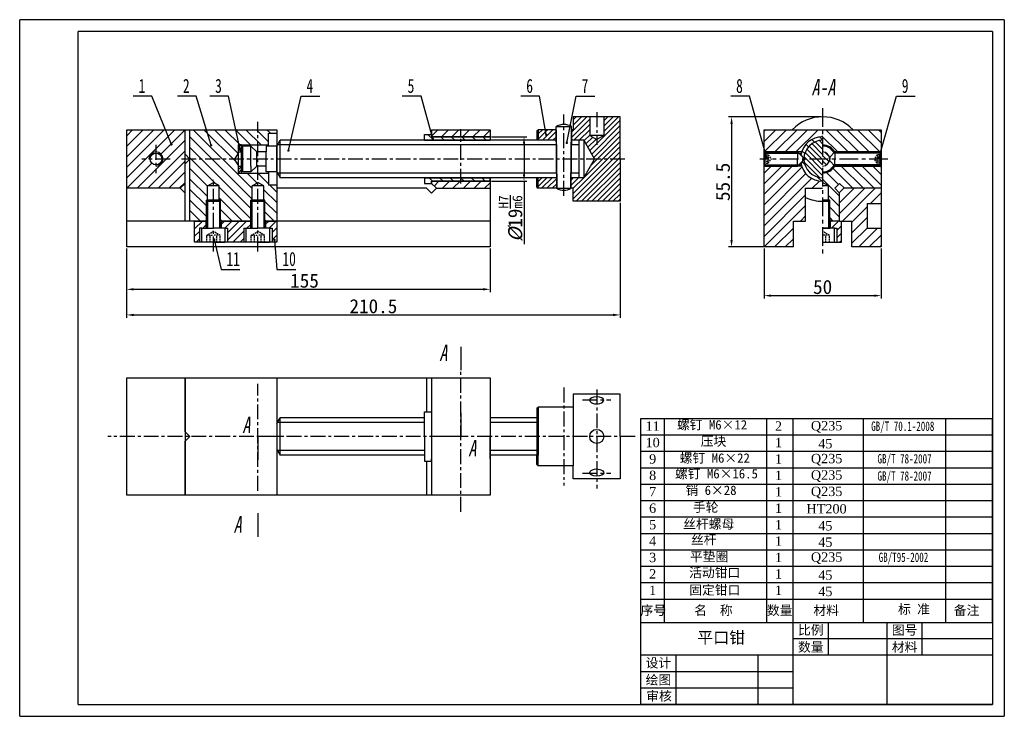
# Model space of a CAD drawing. Header units: millimetres. Extents: x -25 to 395, y -5 to 292.
import ezdxf

# ---------------------------------------------------------------- set-up
doc = ezdxf.new("R2010")
doc.units = ezdxf.units.MM
doc.linetypes.add('CENTER4', pattern=[12.7, 7.9375, -1.5875, 1.5875, -1.5875])
doc.linetypes.add('DASHED2', pattern=[9.525, 6.35, -3.175])
doc.layers.add('1轮廓实线层', color=7, linetype='Continuous', lineweight=30)
for name, color, linetype in [('2细线层', 7, 'Continuous'), ('3中心线层', 7, 'CENTER4'), ('4虚线层', 7, 'DASHED2'), ('5剖面线层', 7, 'Continuous'), ('6文字层', 7, 'Continuous'), ('7标注层', 7, 'Continuous'), ('8符号标注层', 7, 'Continuous'), ('ST标题栏文字', 7, 'Continuous')]:
    doc.layers.add(name, color=color, linetype=linetype)
doc.layers.add('图框', color=7, linetype='Continuous', lineweight=30, plot=False)
doc.layers.add('实体层', color=7, linetype='Continuous', lineweight=30, plot=False)
doc.layers.add('尺寸标注层', color=7, linetype='Continuous', plot=False)
doc.layers.add('细实线层', color=7, linetype='Continuous', plot=False)
doc.styles.add('PC_TEXTSTYLE', font='simfang.ttf', dxfattribs={"width": 0.707})
doc.styles.add('PC_TEXTSTYLE5', font='simfang.ttf', dxfattribs={"width": 0.707})
doc.styles.get("Standard").update_dxf_attribs({"font": 'simfang.ttf'})
doc.styles.add('样式 1', font='仿宋_GB2312.ttf', dxfattribs={"height": 4})
doc.styles.add('样式 2', font='times.ttf', dxfattribs={"height": 4})
doc.dimstyles.new('ISO-25', dxfattribs={"dimtxt": 6, "dimasz": 3, "dimexe": 1.25, "dimexo": 0.625, "dimtad": 1, "dimdsep": 46, "dimtxsty": 'Standard', "dimcen": 2.5, "dimadec": 0, "dimazin": 0, "dimtfac": 1, "dimtmove": 0, "dimatfit": 3, "dimfxl": 1, "dimarcsym": 0})

# ---------------------------------------------------------------- blocks, each defined once
blk = doc.blocks.new('*D14')
at = {"layer": '7标注层', "color": 0, "lineweight": -2, "transparency": 16777216}
for p, q in [((176.26, 242.1), (191.38, 242.1)), ((190.13, 239.1), (190.13, 226.1)), ((176.26, 223.1), (191.38, 223.1)), ((190.13, 223.1), (190.13, 196.32))]:
    blk.add_line(p, q, dxfattribs=at)
at = {"layer": '7标注层', "color": 0, "transparency": 16777216}
for points in [[(189.63, 239.1), (190.63, 239.1), (190.13, 242.1)], [(189.63, 226.1), (190.63, 226.1), (190.13, 223.1)]]:
    blk.add_solid(points, dxfattribs=at)
at = {"layer": 'Defpoints', "color": 0, "transparency": 16777216}
for p in [(175.63, 242.1), (175.63, 223.1), (190.13, 223.1)]:
    blk.add_point(p, dxfattribs=at)
at = {"layer": '7标注层', "color": 0, "transparency": 16777216, "insert": (184.46, 207.21), "char_height": 6, "attachment_point": 5, "rotation": 90}
blk.add_mtext('{\\fFangSong|b0|i1|c134|p49;%%C\\fFangSong|b0|i0|c134|p49;19{\\H0.7x;\\SH7/m6;}}', dxfattribs=at)
blk = doc.blocks.new('*D15')
at = {"layer": '7标注层', "color": 0, "lineweight": -2, "transparency": 16777216}
for p, q in [((231.13, 213.98), (231.13, 164.88)), ((20.63, 194.48), (20.63, 164.88)), ((23.63, 166.13), (228.13, 166.13))]:
    blk.add_line(p, q, dxfattribs=at)
at = {"layer": '7标注层', "color": 0, "transparency": 16777216}
for points in [[(23.63, 166.63), (23.63, 165.63), (20.63, 166.13)], [(228.13, 166.63), (228.13, 165.63), (231.13, 166.13)]]:
    blk.add_solid(points, dxfattribs=at)
at = {"layer": 'Defpoints', "color": 0, "transparency": 16777216}
for p in [(231.13, 214.6), (20.63, 195.1), (231.13, 166.13)]:
    blk.add_point(p, dxfattribs=at)
at = {"layer": '7标注层', "color": 0, "transparency": 16777216, "insert": (125.88, 169.81), "char_height": 6, "attachment_point": 5}
blk.add_mtext('210.5', dxfattribs=at)
blk = doc.blocks.new('*D16')
at = {"layer": '7标注层', "color": 0, "lineweight": -2, "transparency": 16777216}
for p, q in [((292.51, 194.48), (292.51, 173.1)), ((342.51, 194.48), (342.51, 173.1)), ((295.51, 174.35), (339.51, 174.35))]:
    blk.add_line(p, q, dxfattribs=at)
at = {"layer": '7标注层', "color": 0, "transparency": 16777216}
for points in [[(295.51, 174.85), (295.51, 173.85), (292.51, 174.35)], [(339.51, 174.85), (339.51, 173.85), (342.51, 174.35)]]:
    blk.add_solid(points, dxfattribs=at)
at = {"layer": 'Defpoints', "color": 0, "transparency": 16777216}
for p in [(292.51, 195.1), (342.51, 195.1), (342.51, 174.35)]:
    blk.add_point(p, dxfattribs=at)
at = {"layer": '7标注层', "color": 0, "transparency": 16777216, "insert": (317.51, 178.01), "char_height": 6, "attachment_point": 5}
blk.add_mtext('50', dxfattribs=at)
blk = doc.blocks.new('*D17')
at = {"layer": '7标注层', "color": 0, "lineweight": -2, "transparency": 16777216}
for p, q in [((20.63, 194.48), (20.63, 175.8)), ((175.63, 194.48), (175.63, 175.8)), ((23.63, 177.05), (172.63, 177.05))]:
    blk.add_line(p, q, dxfattribs=at)
at = {"layer": '7标注层', "color": 0, "transparency": 16777216}
for points in [[(23.63, 177.55), (23.63, 176.55), (20.63, 177.05)], [(172.63, 177.55), (172.63, 176.55), (175.63, 177.05)]]:
    blk.add_solid(points, dxfattribs=at)
at = {"layer": 'Defpoints', "color": 0, "transparency": 16777216}
for p in [(20.63, 195.1), (175.63, 195.1), (175.63, 177.05)]:
    blk.add_point(p, dxfattribs=at)
at = {"layer": '7标注层', "color": 0, "transparency": 16777216, "insert": (96.5, 180.7), "char_height": 6, "attachment_point": 5}
blk.add_mtext('155', dxfattribs=at)
blk = doc.blocks.new('*D18')
at = {"layer": '7标注层', "color": 0, "lineweight": -2, "transparency": 16777216}
for p, q in [((316.88, 250.6), (277.41, 250.6)), ((278.66, 247.6), (278.66, 198.1)), ((304.38, 195.1), (277.41, 195.1))]:
    blk.add_line(p, q, dxfattribs=at)
at = {"layer": '7标注层', "color": 0, "transparency": 16777216}
for points in [[(278.16, 247.6), (279.16, 247.6), (278.66, 250.6)], [(278.16, 198.1), (279.16, 198.1), (278.66, 195.1)]]:
    blk.add_solid(points, dxfattribs=at)
at = {"layer": 'Defpoints', "color": 0, "transparency": 16777216}
for p in [(317.51, 250.6), (278.66, 195.1), (305.01, 195.1)]:
    blk.add_point(p, dxfattribs=at)
at = {"layer": '7标注层', "color": 0, "transparency": 16777216, "insert": (274.99, 222.85), "char_height": 6, "attachment_point": 5, "rotation": 90}
blk.add_mtext('55.5', dxfattribs=at)

msp = doc.modelspace()

# ---------------------------------------------------------------- hatches: boundary and pattern name
at = {"layer": '5剖面线层'}
h = msp.add_hatch(dxfattribs=at)
h.set_pattern_fill('ANSI31', color=256, scale=0.5, angle=180)
h.set_pattern_definition([(45, (113.5719, 214.6035), (-1.122532, 1.122532), [])])
h.paths.add_polyline_path([(231.135, 232.604), (220.253, 232.604), (215.635, 224.604), (210.18, 224.604), (210.135, 220.104), (210.149, 220.104), (211.135, 220.104), (211.135, 214.604), (231.135, 214.604)])
h.paths.add_polyline_path([(231.135, 232.604), (231.135, 250.604), (224.135, 250.604), (224.135, 242.604), (221.135, 240.871), (218.135, 242.604), (218.135, 250.604), (211.135, 250.604), (211.135, 245.104), (210.385, 245.104), (210.34, 240.604), (215.635, 240.604), (220.253, 232.604)])
h.paths.add_polyline_path([(204.135, 220.104), (196.135, 220.104), (196.135, 224.604), (204.09, 224.604)])
h.paths.add_polyline_path([(203.885, 245.104), (203.93, 240.604), (196.135, 240.604), (196.135, 245.104)])
h = msp.add_hatch(dxfattribs=at)
h.set_pattern_fill('ANSI31', color=256)
h.set_pattern_definition([(45, (20.6345, 220.1035), (-2.245064, 2.245064), [])])
h.paths.add_polyline_path([(20.635, 220.104), (43.513, 220.104), (45.635, 222.225), (45.635, 245.104), (20.635, 245.104)])
h.paths.add_polyline_path([(30.135, 232.604), (30.635, 232.604, 0.4142136), (33.135, 230.104), (33.135, 229.604, 2.4142136)], flags=16)
h.paths.add_polyline_path([(152.756, 220.104), (175.635, 220.104), (175.635, 223.104), (150.635, 223.104), (150.635, 222.225)])
h.paths.add_polyline_path([(150.635, 242.104), (175.635, 242.104), (175.635, 245.104), (150.635, 245.104)])
h = msp.add_hatch(dxfattribs=at)
h.set_pattern_fill('ANSI31', color=256, angle=90)
h.set_pattern_definition([(135, (47.6345, 206.1035), (-2.24506, -2.24506), [])])
h.paths.add_polyline_path([(60.135, 221.104), (60.135, 215.104), (60.635, 215.104), (60.635, 206.604), (61.135, 206.104), (73.135, 206.104), (73.635, 206.604), (73.635, 215.104), (74.135, 215.104), (74.135, 221.104), (76.635, 222.547), (76.635, 226.604), (68.135, 226.604), (68.135, 230.104), (66.691, 232.604), (47.635, 232.604), (47.635, 206.104), (54.135, 206.104), (54.635, 206.604), (54.635, 215.104), (55.135, 215.104), (55.135, 221.104), (57.635, 222.547)])
h.paths.add_polyline_path([(66.691, 232.604), (68.135, 235.104), (68.135, 238.604), (76.635, 238.604), (76.635, 245.104), (47.635, 245.104), (47.635, 232.604)])
h.paths.add_polyline_path([(79.635, 215.104), (79.635, 206.604), (80.135, 206.104), (84.635, 206.104), (84.635, 221.604), (81.135, 221.604), (81.135, 226.604), (76.635, 226.604), (76.635, 222.547), (79.135, 221.104), (79.135, 215.104)])
h.paths.add_polyline_path([(81.135, 243.604), (84.635, 243.604), (84.635, 245.104), (76.635, 245.104), (76.635, 238.604), (81.135, 238.604)])
h = msp.add_hatch(dxfattribs=at)
h.set_pattern_fill('ANSI31', color=256)
h.set_pattern_definition([(45, (292.509, 195.1035), (-2.24506, 2.24506), [])])
h.paths.add_polyline_path([(292.609, 229.604), (292.509, 229.504), (292.509, 195.104), (305.009, 195.104), (305.009, 206.104), (310.259, 206.104), (310.259, 220.104), (317.509, 220.104), (317.509, 223.104, -0.3229503), (308.495, 229.604)])
h.paths.add_polyline_path([(324.759, 206.104), (330.009, 206.104), (330.009, 195.104), (342.509, 195.104), (342.509, 203.104), (336.509, 203.104), (336.509, 213.604), (342.509, 213.604), (342.509, 220.104), (326.88, 220.104), (324.759, 222.225), (322.638, 220.104), (324.759, 217.982)])
h.paths.add_polyline_path([(292.509, 245.104), (292.509, 235.654), (292.559, 235.604), (308.495, 235.604, -0.3229503), (317.509, 242.104), (317.509, 245.104)])
h = msp.add_hatch(dxfattribs=at)
h.set_pattern_fill('ANSI31', color=256, angle=90)
h.set_pattern_definition([(135, (317.509, 206.1035), (-2.24506, -2.24506), [])])
h.paths.add_polyline_path([(317.509, 222.547), (317.509, 226.604, 0.2679492), (322.705, 229.604), (322.759, 229.604), (342.009, 229.604), (342.509, 229.104), (342.509, 220.104), (326.88, 220.104), (324.759, 222.225), (322.638, 220.104), (324.759, 217.982), (324.759, 206.104), (321.009, 206.104), (320.509, 206.604), (320.509, 214.654), (320.509, 215.104), (320.009, 215.104), (320.009, 221.104)])
h.paths.add_polyline_path([(317.509, 238.604), (317.509, 245.104), (342.509, 245.104), (342.509, 236.104), (342.009, 235.604), (322.759, 235.604), (322.705, 235.604, 0.2679492)])
h = msp.add_hatch(dxfattribs=at)
h.set_pattern_fill('ANSI31', color=256, angle=90)
h.set_pattern_definition([(135, (147.6345, 222.1035), (-2.24506, -2.24506), [])])
h.paths.add_polyline_path([(147.635, 224.604), (147.635, 222.104), (150.635, 222.104), (150.635, 223.104), (163.135, 223.104), (163.135, 224.604)])
h.paths.add_polyline_path([(163.135, 240.604), (163.135, 242.104), (150.635, 242.104), (150.635, 243.104), (147.635, 243.104), (147.635, 240.604)])
h.paths.add_polyline_path([(175.635, 223.104), (175.635, 224.604), (163.135, 224.604), (163.135, 223.104)])
h.paths.add_polyline_path([(163.135, 242.104), (163.135, 240.604), (175.635, 240.604), (175.635, 242.104)])
h = msp.add_hatch(dxfattribs=at)
h.set_pattern_fill('ANSI31', color=256, angle=90)
h.set_pattern_definition([(135, (308.1856, 223.1035), (-2.24506, -2.24506), [])])
h.paths.add_polyline_path([(308.186, 234.427, -0.3587132), (317.509, 242.104), (317.509, 240.604, 0.3965459), (309.524, 233.089)])
h.paths.add_polyline_path([(308.186, 230.78), (309.524, 232.118, 0.3965459), (317.509, 224.604), (317.509, 223.104, -0.3587132)])
h = msp.add_hatch(dxfattribs=at)
h.set_pattern_fill('ANSI31', color=256, scale=0.5, angle=90)
h.set_pattern_definition([(135, (309.5237, 224.6035), (-1.12253, -1.12253), [])])
h.paths.add_polyline_path([(309.524, 233.089, -0.3965459), (317.509, 240.604), (317.509, 232.604), (310.509, 232.604), (310.009, 232.604)])
h.paths.add_polyline_path([(309.524, 232.118), (310.009, 232.604), (310.509, 232.604), (317.509, 232.604), (317.509, 224.604, -0.3965459)])
h = msp.add_hatch(dxfattribs=at)
h.set_pattern_fill('ANSI31', color=256, scale=0.3)
h.set_pattern_definition([(45, (68.13455, 226.6035), (-0.67352, 0.67352), [])])
h.paths.add_polyline_path([(68.135, 226.604), (69.635, 226.604), (69.635, 229.604), (68.135, 229.604)])
h.paths.add_polyline_path([(69.635, 238.604), (68.135, 238.604), (68.135, 235.604), (69.635, 235.604)])
h = msp.add_hatch(dxfattribs=at)
h.set_pattern_fill('ANSI31', color=256, scale=0.5, angle=90)
h.set_pattern_definition([(135, (317.509, 229.6035), (-1.12253, -1.12253), [])])
h.paths.add_polyline_path([(320.509, 232.604), (317.509, 232.604), (317.509, 229.604, 0.4142136)])
h.paths.add_polyline_path([(320.509, 232.604, 0.4142136), (317.509, 235.604), (317.509, 232.604)])
h = msp.add_hatch(dxfattribs=at)
h.set_pattern_fill('ANSI31', color=256, scale=0.7, angle=360)
h.set_pattern_definition([(45, (49.6345, 196.5274), (-1.57154, 1.57154), [])])
h.paths.add_polyline_path([(60.885, 206.104), (60.885, 203.104), (63.635, 203.104), (63.635, 197.104), (70.635, 197.104), (70.635, 203.104), (73.385, 203.104), (73.385, 206.104)])
h.paths.add_polyline_path([(79.885, 206.104), (79.885, 203.104), (82.635, 203.104), (82.635, 197.104), (84.635, 197.104), (84.635, 206.104)])
h.paths.add_polyline_path([(49.635, 206.104), (49.635, 197.104), (51.635, 197.104), (51.635, 203.104), (54.385, 203.104), (54.385, 206.104)])
h = msp.add_hatch(dxfattribs=at)
h.set_pattern_fill('ANSI31', color=256, scale=0.7, angle=360)
h.set_pattern_definition([(45, (320.759, 215.1035), (-1.57154, 1.57154), [])])
h.paths.add_polyline_path([(323.509, 197.104), (325.509, 197.104), (325.509, 206.104), (320.759, 206.104), (320.759, 203.104), (323.509, 203.104)])

# ---------------------------------------------------------------- linework, layer by layer
at = {"layer": '1轮廓实线层'}
for p, q in [((0, 0), (0, 287)), ((390, 287), (0, 287)), ((390, 287), (390, 0)), ((231.135, 250.604), (211.135, 250.604)), ((211.135, 250.604), (211.135, 245.104)), ((218.135, 250.604), (218.135, 242.604)), ((224.135, 250.604), (224.135, 242.604)), ((231.135, 232.604), (231.135, 250.604)), ((20.635, 245.104), (45.635, 245.104)), ((20.635, 195.104), (20.635, 245.104)), ((45.635, 222.225), (45.635, 245.104)), ((45.635, 245.104), (84.635, 245.104)), ((45.635, 234.604), (45.635, 245.104)), ((47.635, 206.104), (47.635, 245.104)), ((81.135, 243.604), (84.635, 243.604)), ((81.135, 238.104), (81.135, 243.604)), ((84.635, 245.104), (84.635, 206.104)), ((150.635, 245.104), (175.635, 245.104)), ((150.635, 245.104), (150.635, 242.104)), ((175.635, 245.104), (175.635, 240.604)), ((195.635, 244.604), (196.135, 245.104)), ((195.635, 244.604), (195.635, 240.604)), ((203.885, 245.104), (196.135, 245.104)), ((196.135, 245.104), (196.135, 240.604)), ((204.135, 220.104), (203.871, 246.504)), ((203.871, 246.504), (210.399, 246.504)), ((203.885, 245.104), (204.135, 220.104)), ((210.135, 220.104), (210.399, 246.504)), ((210.385, 245.104), (210.135, 220.104)), ((211.135, 245.104), (210.385, 245.104)), ((292.509, 245.104), (342.509, 245.104)), ((292.509, 195.104), (292.509, 245.104)), ((317.509, 245.104), (342.509, 245.104)), ((342.509, 245.104), (342.509, 229.604)), ((342.509, 245.104), (342.509, 195.104)), ((84.635, 238.104), (86.078, 240.604)), ((203.93, 240.604), (86.078, 240.604)), ((86.078, 224.604), (86.078, 240.604)), ((147.635, 243.104), (150.635, 243.104)), ((147.635, 240.604), (147.635, 243.104)), ((150.635, 243.104), (150.635, 242.104)), ((175.635, 242.104), (150.635, 242.104)), ((150.635, 242.104), (161.135, 242.104)), ((150.635, 242.104), (175.635, 242.104)), ((203.93, 240.604), (196.135, 240.604)), ((213.635, 240.604), (210.34, 240.604)), ((215.635, 240.604), (210.34, 240.604)), ((213.635, 224.604), (213.635, 240.604)), ((215.635, 240.604), (215.635, 224.604)), ((215.635, 240.604), (220.253, 232.604)), ((224.135, 242.604), (218.135, 242.604)), ((218.135, 242.604), (221.135, 240.871)), ((224.135, 242.604), (221.135, 240.871)), ((68.135, 238.604), (68.135, 226.604)), ((68.135, 238.604), (81.135, 238.604)), ((68.135, 235.604), (69.635, 235.604)), ((69.635, 237.604), (70.135, 238.104)), ((69.635, 237.604), (69.635, 232.604)), ((73.635, 238.104), (70.135, 238.104)), ((70.135, 227.104), (70.135, 238.104)), ((73.635, 235.604), (73.635, 238.104)), ((73.635, 238.104), (76.135, 235.604)), ((73.635, 229.604), (73.635, 235.604)), ((80.135, 235.604), (76.135, 235.604)), ((76.135, 229.604), (76.135, 235.604)), ((84.635, 238.104), (80.135, 238.104)), ((80.135, 238.104), (80.135, 235.604)), ((80.135, 229.604), (80.135, 235.604)), ((84.635, 227.104), (84.635, 238.104)), ((292.759, 235.404), (292.509, 235.654)), ((342.009, 235.604), (342.509, 236.104)), ((45.635, 234.604), (47.635, 232.604)), ((45.635, 230.604), (47.635, 232.604)), ((68.135, 235.104), (66.691, 232.604)), ((68.135, 230.104), (66.691, 232.604)), ((69.635, 227.604), (69.635, 232.604)), ((215.635, 224.604), (220.253, 232.604)), ((231.135, 232.604), (231.135, 214.604)), ((307.209, 235.154), (308.358, 235.154)), ((308.186, 234.427), (310.009, 232.604)), ((308.186, 230.78), (310.009, 232.604)), ((45.635, 206.104), (45.635, 230.604)), ((68.135, 229.604), (69.635, 229.604)), ((70.135, 227.104), (69.635, 227.604)), ((73.635, 227.104), (70.135, 227.104)), ((73.635, 229.604), (73.635, 227.104)), ((73.635, 227.104), (76.135, 229.604)), ((80.135, 229.604), (76.135, 229.604)), ((80.135, 227.104), (80.135, 229.604)), ((84.635, 227.104), (80.135, 227.104)), ((81.135, 227.104), (81.135, 221.604)), ((84.635, 227.104), (86.078, 224.604)), ((292.784, 229.779), (292.509, 229.504)), ((307.209, 230.054), (308.358, 230.054)), ((342.009, 229.604), (342.509, 229.104)), ((68.135, 226.604), (81.135, 226.604)), ((203.93, 224.604), (86.078, 224.604)), ((147.635, 224.604), (147.635, 222.104)), ((175.635, 223.104), (150.635, 223.104)), ((150.635, 222.104), (150.635, 223.104)), ((150.635, 223.104), (161.135, 223.104)), ((150.635, 223.104), (175.635, 223.104)), ((150.635, 223.104), (150.635, 222.225)), ((203.916, 224.604), (155.493, 224.604)), ((175.635, 223.104), (175.635, 224.604)), ((175.635, 224.604), (175.635, 195.104)), ((195.635, 220.604), (195.635, 224.604)), ((195.635, 224.604), (195.635, 220.604)), ((196.135, 220.104), (196.135, 224.604)), ((215.635, 224.604), (210.18, 224.604)), ((210.333, 225.271), (210.333, 225.271)), ((213.635, 224.604), (210.354, 224.604)), ((43.513, 220.104), (20.635, 220.104)), ((45.635, 222.225), (43.513, 220.104)), ((43.513, 220.104), (45.635, 217.982)), ((55.135, 221.104), (57.635, 222.547)), ((60.135, 221.104), (55.135, 221.104)), ((55.135, 215.104), (55.135, 221.104)), ((60.135, 221.104), (57.635, 222.547)), ((60.135, 215.104), (60.135, 221.104)), ((74.135, 221.104), (76.635, 222.547)), ((79.135, 221.104), (74.135, 221.104)), ((74.135, 215.104), (74.135, 221.104)), ((79.135, 221.104), (76.635, 222.547)), ((79.135, 215.104), (79.135, 221.104)), ((81.135, 221.604), (84.635, 221.604)), ((148.513, 220.104), (84.635, 220.104)), ((147.635, 222.104), (150.635, 222.104)), ((148.513, 220.104), (150.635, 217.982)), ((150.635, 222.225), (152.756, 220.104)), ((152.756, 220.104), (150.635, 217.982)), ((152.756, 220.104), (175.635, 220.104)), ((195.635, 220.604), (196.135, 220.104)), ((204.135, 220.104), (196.135, 220.104)), ((204.135, 220.104), (210.135, 220.104)), ((210.149, 220.104), (210.135, 220.104)), ((211.135, 220.104), (210.149, 220.104)), ((211.135, 214.604), (211.135, 220.104)), ((310.259, 220.104), (317.509, 220.104)), ((310.259, 206.104), (310.259, 220.104)), ((320.009, 221.104), (317.509, 222.547)), ((320.009, 221.104), (317.509, 221.104)), ((320.009, 215.104), (320.009, 221.104)), ((324.759, 222.225), (322.638, 220.104)), ((324.759, 217.982), (322.638, 220.104)), ((326.88, 220.104), (324.759, 222.225)), ((342.509, 220.104), (326.88, 220.104)), ((60.635, 215.104), (54.635, 215.104)), ((79.635, 215.104), (73.635, 215.104)), ((231.135, 214.604), (211.135, 214.604)), ((320.509, 215.104), (317.509, 215.104)), ((324.759, 206.104), (324.759, 217.982)), ((324.759, 206.104), (324.759, 217.982)), ((336.509, 213.604), (342.509, 213.604)), ((336.509, 213.604), (336.509, 203.104)), ((54.635, 206.104), (20.635, 206.104)), ((54.635, 206.104), (45.635, 206.104)), ((49.635, 197.104), (49.635, 206.104)), ((49.635, 206.104), (54.635, 206.104)), ((54.635, 206.604), (54.135, 206.104)), ((54.385, 206.104), (54.385, 203.104)), ((60.635, 206.604), (61.135, 206.104)), ((73.635, 206.104), (60.635, 206.104)), ((73.635, 206.104), (60.635, 206.104)), ((60.635, 206.104), (73.635, 206.104)), ((60.885, 206.104), (60.885, 203.104)), ((73.635, 206.604), (73.135, 206.104)), ((73.385, 206.104), (73.385, 203.104)), ((79.635, 206.604), (80.135, 206.104)), ((175.635, 206.104), (79.635, 206.104)), ((84.635, 206.104), (79.635, 206.104)), ((79.635, 206.104), (84.635, 206.104)), ((79.885, 206.104), (79.885, 203.104)), ((84.635, 206.104), (84.635, 197.104)), ((305.009, 195.104), (305.009, 206.104)), ((305.009, 206.104), (310.259, 206.104)), ((320.509, 206.604), (321.009, 206.104)), ((324.759, 206.104), (320.509, 206.104)), ((320.759, 206.104), (320.759, 203.104)), ((324.759, 206.104), (330.009, 206.104)), ((325.509, 197.104), (325.509, 206.104)), ((330.009, 195.104), (330.009, 206.104)), ((51.635, 203.104), (51.635, 197.104)), ((52.635, 203.104), (51.635, 203.104)), ((62.635, 203.104), (63.635, 203.104)), ((63.635, 203.104), (63.635, 197.104)), ((70.635, 203.104), (70.635, 197.104)), ((70.635, 203.104), (71.635, 203.104)), ((81.635, 203.104), (82.635, 203.104)), ((82.635, 203.104), (82.635, 197.104)), ((317.509, 203.104), (320.759, 203.104)), ((322.509, 203.104), (323.509, 203.104)), ((323.509, 203.104), (323.509, 197.104)), ((336.509, 203.104), (342.509, 203.104)), ((175.635, 195.104), (20.635, 195.104)), ((84.635, 197.104), (49.635, 197.104)), ((305.009, 195.104), (292.509, 195.104)), ((317.509, 197.104), (325.509, 197.104)), ((342.509, 195.104), (330.009, 195.104)), ((20.635, 139.315), (175.635, 139.315)), ((20.635, 89.315), (20.635, 139.315)), ((45.635, 139.315), (45.635, 89.315)), ((45.635, 139.315), (84.635, 139.315)), ((45.635, 116.315), (45.635, 139.315)), ((84.635, 139.315), (84.635, 89.315)), ((148.513, 139.315), (148.513, 124.815)), ((150.635, 139.315), (150.635, 89.315)), ((175.635, 139.315), (175.635, 89.315)), ((231.135, 132.315), (211.135, 132.315)), ((211.135, 132.315), (211.135, 101.815)), ((231.135, 114.315), (231.135, 132.315)), ((195.635, 126.315), (196.135, 126.815)), ((195.635, 126.315), (195.635, 106.315)), ((211.135, 126.815), (196.135, 126.815)), ((196.135, 126.815), (196.135, 106.315)), ((84.635, 119.815), (86.078, 122.315)), ((86.078, 106.315), (86.078, 122.315)), ((147.635, 122.315), (86.078, 122.315)), ((147.635, 114.315), (147.635, 124.815)), ((147.635, 124.815), (150.635, 124.815)), ((150.635, 124.815), (150.635, 123.815)), ((175.635, 123.815), (175.635, 114.315)), ((195.635, 122.315), (175.635, 122.315)), ((45.635, 116.315), (47.635, 114.315)), ((45.635, 112.315), (47.635, 114.315)), ((147.635, 114.315), (147.635, 103.815)), ((175.635, 104.815), (175.635, 114.315)), ((231.135, 114.315), (231.135, 96.315)), ((45.635, 89.315), (45.635, 112.315)), ((84.635, 108.815), (86.078, 106.315)), ((147.635, 106.315), (86.078, 106.315)), ((195.635, 106.315), (175.635, 106.315)), ((195.635, 106.315), (175.635, 106.315)), ((195.635, 102.315), (195.635, 106.315)), ((196.135, 101.815), (196.135, 106.315)), ((147.635, 103.815), (150.635, 103.815)), ((148.513, 103.815), (148.513, 89.315)), ((150.635, 103.815), (150.635, 104.815)), ((195.635, 102.315), (196.135, 101.815)), ((210.149, 101.815), (196.135, 101.815)), ((211.135, 101.815), (210.149, 101.815)), ((211.135, 96.315), (211.135, 101.815)), ((231.135, 96.315), (211.135, 96.315)), ((175.635, 89.315), (20.635, 89.315)), ((84.635, 89.315), (45.635, 89.315)), ((0, 0), (390, 0))]:
    msp.add_line(p, q, dxfattribs=at)
msp.add_lwpolyline([(69.635, 238.604), (68.135, 238.604), (68.135, 226.604), (69.635, 226.604)], close=True, dxfattribs=at)
at = {"layer": '1轮廓实线层', "extrusion": (0, 0, -1)}
for points in [[(-292.509, 232.604), (-292.509, 235.154), (-292.959, 235.604), (-292.959, 232.604)], [(-292.959, 235.604), (-306.759, 235.604), (-306.759, 232.604)], [(-306.759, 235.604), (-309.009, 233.354), (-309.009, 232.604)], [(-322.759, 229.604), (-320.509, 231.854), (-320.509, 232.604)], [(-342.059, 229.604), (-322.759, 229.604), (-322.759, 232.604)], [(-342.509, 232.604), (-342.509, 230.054), (-342.059, 229.604), (-342.059, 232.604)], [(-54.635, 203.104), (-54.635, 214.654), (-55.085, 215.104), (-57.635, 215.104)], [(-54.635, 214.654), (-60.635, 214.654)], [(-73.635, 203.104), (-73.635, 214.654), (-74.085, 215.104), (-76.635, 215.104)], [(-73.635, 214.654), (-79.635, 214.654)], [(-317.509, 214.654), (-320.509, 214.654)], [(-52.635, 197.354), (-52.635, 203.104), (-57.635, 203.104)], [(-71.635, 197.354), (-71.635, 203.104), (-76.635, 203.104)], [(-57.635, 197.104), (-52.885, 197.104)], [(-76.635, 197.104), (-71.885, 197.104)]]:
    msp.add_lwpolyline(points, dxfattribs=at)
at = {"layer": '1轮廓实线层'}
for points in [[(322.759, 235.604), (320.509, 233.354), (320.509, 232.604)], [(342.059, 235.604), (322.759, 235.604), (322.759, 232.604)], [(342.509, 232.604), (342.509, 235.154), (342.059, 235.604), (342.059, 232.604)], [(292.509, 232.604), (292.509, 230.054), (292.959, 229.604), (292.959, 232.604)], [(292.959, 229.604), (306.759, 229.604), (306.759, 232.604)], [(306.759, 229.604), (309.009, 231.854), (309.009, 232.604)], [(60.635, 214.654), (54.635, 214.654)], [(60.635, 203.104), (60.635, 214.654), (60.185, 215.104), (57.635, 215.104)], [(79.635, 214.654), (73.635, 214.654)], [(79.635, 203.104), (79.635, 214.654), (79.185, 215.104), (76.635, 215.104)], [(320.509, 203.104), (320.509, 214.654), (320.059, 215.104), (317.509, 215.104)], [(320.509, 214.654), (317.509, 214.654)], [(62.635, 197.354), (62.635, 203.104), (57.635, 203.104)], [(81.635, 197.354), (81.635, 203.104), (76.635, 203.104)], [(322.509, 197.354), (322.509, 203.104), (317.509, 203.104)], [(57.635, 197.104), (62.385, 197.104)], [(76.635, 197.104), (81.385, 197.104)], [(317.509, 197.104), (322.259, 197.104)]]:
    msp.add_lwpolyline(points, dxfattribs=at)
for centre, radius in [((33.135, 232.604), 2.5), ((221.135, 114.315), 3)]:
    msp.add_circle(centre, radius, dxfattribs=at)
for centre, radius, start, end in [((317.509, 232.604), 18, 43.98296, 136.01704), ((207.135, 240.245), 7.059, 62.4568, 117.5432), ((317.509, 232.604), 9.5, 90, 170.22931), ((317.509, 232.604), 8, 90, 270), ((317.509, 232.604), 6, 29.62324, 90), ((317.509, 232.604), 5.5, 28.18569, 90), ((317.509, 232.604), 3, 270, 90), ((317.509, 232.604), 9.5, 189.77069, 270), ((317.509, 232.604), 5.5, 270, 331.81431), ((317.509, 232.604), 6, 270, 330.37676), ((207.135, 225.329), 6.025, 240.13717, 299.86283), ((317.509, 232.604), 18, 246.24805, 270), ((62.385, 197.354), 0.25, 270, 0), ((81.385, 197.354), 0.25, 270, 0), ((322.259, 197.354), 0.25, 270, 0)]:
    msp.add_arc(centre, radius, start, end, dxfattribs=at)
at = {"layer": '1轮廓实线层', "extrusion": (0, 0, -1)}
for centre in [(-52.885, 197.354), (-71.885, 197.354)]:
    msp.add_arc(centre, 0.25, 270, 0, dxfattribs=at)
at = {"layer": '1轮廓实线层'}
for centre, major_axis, ratio, start_param, end_param in [((221.135, 129.903), (-3, 0), 0.427323, 3.1415927, 6.2831853), ((221.147, 129.903), (-2.987, 0), 0.5751653, 6.1371999, 9.4247781)]:
    msp.add_ellipse(centre, major_axis=major_axis, ratio=ratio, start_param=start_param, end_param=end_param, dxfattribs=at)
at = {"layer": '1轮廓实线层', "extrusion": (0, 0, -1)}
for centre, major_axis, ratio, start_param, end_param in [((221.147, 98.726), (-2.987, 0), 0.5751653, 6.1371999, 9.4247781), ((221.135, 98.726), (-3, 0), 0.427323, 3.1415927, 6.2831853)]:
    msp.add_ellipse(centre, major_axis=major_axis, ratio=ratio, start_param=start_param, end_param=end_param, dxfattribs=at)
at = {"layer": '2细线层'}
for p, q in [((-25, -5), (-25, 292)), ((395, 292), (-25, 292)), ((395, 292), (395, -5)), ((147.635, 240.604), (155.981, 240.604)), ((147.635, 240.604), (175.635, 240.604)), ((204.056, 238.604), (84.923, 238.604)), ((213.635, 238.604), (210.214, 238.604)), ((308.495, 235.604), (292.509, 235.604)), ((322.705, 235.604), (342.009, 235.604)), ((342.009, 235.604), (342.509, 235.604)), ((308.495, 229.604), (292.509, 229.604)), ((322.705, 229.604), (342.009, 229.604)), ((342.009, 229.604), (342.509, 229.604)), ((175.635, 226.604), (84.923, 226.604)), ((147.635, 224.604), (162.635, 224.604)), ((203.936, 226.604), (156.582, 226.604)), ((163.635, 224.604), (175.635, 224.604)), ((203.936, 226.604), (195.635, 226.604)), ((213.635, 226.604), (210.334, 226.604)), ((54.635, 206.604), (54.635, 215.104)), ((60.185, 215.104), (60.185, 203.104)), ((60.635, 206.604), (60.635, 215.104)), ((73.635, 206.604), (73.635, 215.104)), ((79.185, 215.104), (79.185, 203.104)), ((79.635, 206.604), (79.635, 215.104)), ((320.059, 215.104), (320.059, 203.104)), ((320.509, 214.654), (320.509, 215.104)), ((147.635, 120.315), (84.923, 120.315)), ((195.635, 120.315), (175.635, 120.315)), ((147.635, 108.315), (84.923, 108.315)), ((195.635, 108.315), (175.635, 108.315)), ((195.635, 108.315), (175.635, 108.315)), ((-25, -5), (395, -5))]:
    msp.add_line(p, q, dxfattribs=at)
at = {"layer": '2细线层', "extrusion": (0, 0, -1)}
for p, q in [((55.085, 215.104), (55.085, 203.104)), ((74.085, 215.104), (74.085, 203.104))]:
    msp.add_line(p, q, dxfattribs=at)
for points in [[(-292.509, 235.154), (-307.209, 235.154)], [(-342.509, 230.054), (-322.309, 230.054)]]:
    msp.add_lwpolyline(points, dxfattribs=at)
at = {"layer": '2细线层'}
for points in [[(342.509, 235.154), (322.309, 235.154)], [(292.509, 230.054), (307.209, 230.054)]]:
    msp.add_lwpolyline(points, dxfattribs=at)
msp.add_arc((33.135, 232.604), 3, 270, 180, dxfattribs=at)
at = {"layer": '3中心线层', "ltscale": 0.8}
for p, q in [((221.135, 252.592), (221.135, 238.595)), ((76.635, 193.176), (76.635, 248.52)), ((207.135, 216.928), (207.135, 251.627)), ((163.135, 222.104), (163.135, 245.375)), ((33.135, 238.604), (33.135, 226.604)), ((39.135, 232.604), (27.135, 232.604)), ((233.193, 232.604), (43.872, 232.604)), ((57.635, 193.152), (57.635, 223.75)), ((163.135, 82.182), (163.135, 142.459)), ((76.635, 91.163), (76.635, 136.734)), ((207.135, 135.123), (207.135, 93.349)), ((221.135, 134.303), (221.135, 92.183)), ((215.135, 129.903), (227.135, 129.903)), ((237.469, 114.315), (12.54, 114.315)), ((215.135, 98.726), (227.135, 98.726))]:
    msp.add_line(p, q, dxfattribs=at)
at = {"layer": '3中心线层'}
for p, q in [((317.509, 254.279), (317.509, 191.715)), ((345.3, 232.604), (290.722, 232.604))]:
    msp.add_line(p, q, dxfattribs=at)
at = {"layer": '4虚线层', "linetype": 'DASHED2', "ltscale": 0.1, "extrusion": (0, 0, -1)}
for points in [[(-292.509, 234.324), (-294.309, 234.324), (-294.309, 233.457)], [(-292.509, 233.457), (-294.309, 233.457), (-294.309, 232.604)], [(-294.309, 234.324), (-295.502, 232.604)], [(-340.709, 230.884), (-339.516, 232.604)], [(-342.509, 231.75), (-340.709, 231.75), (-340.709, 232.604)], [(-342.509, 230.884), (-340.709, 230.884), (-340.709, 231.75)], [(-54.775, 200.104), (-57.635, 201.755)], [(-73.775, 200.104), (-76.635, 201.755)], [(-54.775, 197.104), (-54.775, 200.104), (-57.635, 200.104)], [(-56.218, 197.104), (-56.218, 200.104)], [(-73.775, 197.104), (-73.775, 200.104), (-76.635, 200.104)], [(-75.218, 197.104), (-75.218, 200.104)]]:
    msp.add_lwpolyline(points, dxfattribs=at)
at = {"layer": '4虚线层', "linetype": 'DASHED2', "ltscale": 0.1}
for points in [[(292.509, 231.75), (294.309, 231.75), (294.309, 232.604)], [(292.509, 230.884), (294.309, 230.884), (294.309, 231.75)], [(294.309, 230.884), (295.502, 232.604)], [(340.709, 234.324), (339.516, 232.604)], [(342.509, 234.324), (340.709, 234.324), (340.709, 233.457)], [(342.509, 233.457), (340.709, 233.457), (340.709, 232.604)], [(60.495, 200.104), (57.635, 201.755)], [(79.495, 200.104), (76.635, 201.755)], [(320.369, 200.104), (317.509, 201.755)], [(60.495, 197.104), (60.495, 200.104), (57.635, 200.104)], [(59.051, 197.104), (59.051, 200.104)], [(79.495, 197.104), (79.495, 200.104), (76.635, 200.104)], [(78.051, 197.104), (78.051, 200.104)], [(320.369, 197.104), (320.369, 200.104), (317.509, 200.104)], [(318.926, 197.104), (318.926, 200.104)]]:
    msp.add_lwpolyline(points, dxfattribs=at)
at = {"layer": '8符号标注层', "color": 7, "lineweight": 30}
for p, q in [((163.135, 152.561), (163.135, 142.561)), ((163.135, 124.315), (163.135, 114.315)), ((86.635, 114.315), (76.635, 114.315)), ((76.635, 114.315), (76.635, 104.315)), ((163.135, 114.315), (153.135, 114.315)), ((76.635, 81.575), (76.635, 71.575))]:
    msp.add_line(p, q, dxfattribs=at)
at = {"layer": '实体层'}
for p, q in [((240, 35), (240, 122)), ((390, 35), (390, 122)), ((240, 0), (240, 35)), ((240, 35), (390, 35)), ((390, 35), (390, 0)), ((390, 0), (240, 0))]:
    msp.add_line(p, q, dxfattribs=at)
at = {"layer": '细实线层', "lineweight": 30}
msp.add_line((240, 122), (390, 122), dxfattribs=at)
at = {"layer": '细实线层'}
for p, q in [((250, 35), (250, 122)), ((293.683, 35), (293.683, 122)), ((305, 35), (305, 122)), ((335, 35), (335, 122)), ((370, 35), (370, 122)), ((240, 115), (390, 115)), ((240, 108), (390, 108)), ((240, 101), (390, 101)), ((240, 94), (390, 94)), ((240, 87), (390, 87)), ((240, 80), (390, 80)), ((240, 73), (390, 73)), ((240, 66), (390, 66)), ((240, 59), (390, 59)), ((240, 52), (390, 52)), ((240, 45), (390, 45)), ((305, 0), (305, 35)), ((320, 21), (320, 35)), ((345, 0), (345, 35)), ((360, 21), (360, 35)), ((390, 28), (305, 28)), ((390, 21), (240, 21)), ((255, 0), (255, 21)), ((290, 0), (290, 21)), ((305, 14), (240, 14)), ((305, 7), (240, 7))]:
    msp.add_line(p, q, dxfattribs=at)

# ---------------------------------------------------------------- texts
at = {"layer": '6文字层', "char_height": 4, "attachment_point": 1, "style": 'PC_TEXTSTYLE5'}
for s, width, insert in [('GB/T 70.1-2008', 39.23258, (338.215, 120.696)), ('GB/T 78-2007', 48.07373, (340.909, 106.819)), ('GB/T 78-2007', 48.07373, (340.904, 99.461))]:
    msp.add_mtext_dynamic_manual_height_columns(s, width=width, gutter_width=12.5, heights=[0], dxfattribs=dict(at, insert=insert))
at = {"layer": '7标注层', "char_height": 6, "attachment_point": 1, "style": 'PC_TEXTSTYLE5'}
for s, insert in [('1', (25.701, 266.785)), ('2', (44.62, 266.785)), ('3', (58.345, 266.785)), ('4', (97.327, 266.785)), ('5', (140.467, 266.785)), ('6', (191.071, 266.785)), ('7', (214.659, 266.785)), ('8', (280.586, 266.785)), ('9', (351.259, 266.785)), ('11', (63.184, 192.984)), ('10', (87.036, 193.001))]:
    msp.add_mtext_dynamic_manual_height_columns(s, width=13.18264, gutter_width=12.5, heights=[0], dxfattribs=dict(at, insert=insert))
at = {"layer": '7标注层', "insert": (341.404, 64.803), "char_height": 4, "width": 23.50068, "attachment_point": 1, "style": 'PC_TEXTSTYLE5'}
msp.add_mtext('GB/T95-2002', dxfattribs=at)
at = {"layer": '8符号标注层', "color": 7, "char_height": 7, "attachment_point": 5, "style": 'PC_TEXTSTYLE'}
for s, insert in [('{\\fFangSong|b0|i1|c134|p49;A-A}', (317.834, 263.23)), ('{\\fFangSong|b0|i1|c134|p49;A}', (155.694, 149.94)), ('{\\fFangSong|b0|i1|c134|p49;A}', (71.685, 119.265)), ('{\\fFangSong|b0|i1|c134|p49;A}', (168.084, 109.365)), ('{\\fFangSong|b0|i1|c134|p49;A}', (67.966, 76.834))]:
    msp.add_mtext(s, dxfattribs=dict(at, insert=insert))
at = {"layer": 'ST标题栏文字', "char_height": 4, "width": 44, "attachment_point": 1, "style": '样式 1'}
for s, insert in [('螺钉 M6×12', (255.345, 121.289)), ('压块', (265.518, 114.301)), ('螺钉 M6×22', (256.522, 107.124)), ('螺钉 M6×16.5', (254.503, 100.428)), ('销 6×28', (259.001, 93.367)), ('手轮', (262.17, 86.155)), ('丝杆螺母', (258.013, 78.991)), ('丝杆', (261.348, 72.365)), ('平垫圈', (260.899, 65.143)), ('活动钳口', (260.551, 58.266)), ('固定钳口', (260.604, 50.863))]:
    msp.add_mtext(s, dxfattribs=dict(at, insert=insert))
at = {"layer": '图框', "attachment_point": 5, "style": '样式 1'}
for s, insert, char_height, width in [('比例', (312.468, 31.565), 4, 22.67104), ('图号', (352.468, 31.565), 4, 22.67104), ('平口钳', (274.219, 28.291), 5, 90), ('数量', (312.46, 24.305), 4, 22.67104), ('材料', (352.46, 24.305), 4, 22.67104), ('设计', (247.468, 17.565), 4, 22.67104), ('绘图', (247.46, 10.305), 4, 22.67104), ('审核', (247.71, 3.438), 4, 22.67104)]:
    msp.add_mtext(s, dxfattribs=dict(at, insert=insert, char_height=char_height, width=width))
at = {"layer": '尺寸标注层', "char_height": 4, "attachment_point": 1, "style": '样式 2'}
for s, width, insert in [('\\pxqc;11', 10, (240, 120.726)), ('\\pxqc;2', 10, (293.683, 120.726)), ('Q235', 21.67309, (312.51, 120.903)), ('\\pxqc;10', 10, (240, 113.726)), ('\\pxqc;1', 10, (293.683, 113.726)), ('45', 20, (315.642, 113.244)), ('\\pxqc;9', 10, (240, 106.726)), ('\\pxqc;1', 10, (293.683, 106.726)), ('Q235', 21.67309, (312.51, 106.903)), ('\\pxqc;8', 10, (240, 99.726)), ('\\pxqc;1', 10, (293.683, 99.726)), ('Q235', 21.67309, (312.51, 99.903)), ('\\pxqc;7', 10, (240, 92.726)), ('\\pxqc;1', 10, (293.683, 92.726)), ('Q235', 21.67309, (312.51, 92.903)), ('\\pxqc;6', 10, (240, 85.726)), ('\\pxqc;1', 10, (293.683, 85.726)), ('HT200', 20, (310.636, 85.472)), ('\\pxqc;5', 10, (240, 78.726)), ('\\pxqc;1', 10, (293.683, 78.726)), ('45', 20, (315.642, 78.244)), ('\\pxqc;4', 10, (240, 71.726)), ('\\pxqc;1', 10, (293.683, 71.726)), ('45', 20, (315.642, 71.244)), ('\\pxqc;3', 10, (240, 64.726)), ('\\pxqc;1', 10, (293.683, 64.726)), ('Q235', 21.67309, (312.51, 64.903)), ('\\pxqc;2', 10, (240, 57.726)), ('\\pxqc;1', 10, (293.683, 57.726)), ('45', 20, (315.642, 57.244)), ('\\pxqc;1', 10, (240, 50.726)), ('\\pxqc;1', 10, (293.683, 50.726)), ('45', 20, (315.642, 50.244))]:
    msp.add_mtext_dynamic_manual_height_columns(s, width=width, gutter_width=17.5, heights=[0], dxfattribs=dict(at, insert=insert))
at = {"layer": '尺寸标注层', "char_height": 4, "attachment_point": 5, "style": '样式 1'}
for s, insert, width in [('序号', (245.277, 39.947), 15), ('名  称', (270.928, 39.983), 24.47742), ('数量', (299.17, 39.947), 15), ('材料', (319.016, 39.918), 15), ('标 准', (356.481, 40.452), 22.15265), ('备注', (378.91, 39.947), 15)]:
    msp.add_mtext(s, dxfattribs=dict(at, insert=insert, width=width))

# ---------------------------------------------------------------- dimensions: what is measured, and where the dimension line sits
at = {"layer": '7标注层'}
dim = msp.add_linear_dim(base=(278.663, 195.104), p1=(317.509, 250.604), p2=(305.009, 195.104), angle=90, dimstyle='ISO-25', dxfattribs=at)
dim.commit()
dim.dimension.update_dxf_attribs({"geometry": '*D18', "text_midpoint": (274.987, 222.854)})
dim = msp.add_linear_dim(base=(190.13, 223.104), p1=(175.635, 242.104), p2=(175.635, 223.104), angle=90, text='{\\fFangSong|b0|i1|c134|p49;%%C\\fFangSong|b0|i0|c134|p49;<>{\\H0.7x;\\SH7/m6;}}', dimstyle='ISO-25', override={"dimtxsty": 'Standard'}, dxfattribs=at)
dim.commit()
dim.dimension.update_dxf_attribs({"geometry": '*D14', "text_midpoint": (190.13, 207.21), "dimtype": 160})
for base, p2, picture, middle in [((231.135, 166.131), (231.135, 214.604), '*D15', (125.885, 166.131)), ((175.635, 177.045), (175.635, 195.104), '*D17', (96.499, 177.045))]:
    dim = msp.add_linear_dim(base=base, p1=(20.635, 195.104), p2=p2, dimstyle='ISO-25', dxfattribs=at)
    dim.commit()
    dim.dimension.update_dxf_attribs({"geometry": picture, "text_midpoint": middle, "dimtype": 160})
dim = msp.add_linear_dim(base=(342.509, 174.35), p1=(292.509, 195.104), p2=(342.509, 195.104), dimstyle='ISO-25', dxfattribs=at)
dim.commit()
dim.dimension.update_dxf_attribs({"geometry": '*D16', "text_midpoint": (317.509, 178.009)})

# ---------------------------------------------------------------- leaders
for points, override in [([(39.714, 238.798), (31.419, 259.343), (23.419, 259.343)], {"dimasz": 1, "dimgap": 0.625, "dimtad": 0, "dimldrblk": 'Dot'}), ([(56.701, 238.443), (50.338, 259.343), (42.338, 259.343)], {"dimasz": 1, "dimtad": 0, "dimldrblk": 'Dot'}), ([(69.064, 236.506), (64.064, 259.343), (56.064, 259.343)], {"dimasz": 1, "dimtad": 0, "dimldrblk": 'Dot'}), ([(89.641, 236.228), (95.046, 259.343), (103.046, 259.343)], {"dimasz": 1, "dimtad": 0, "dimldrblk": 'Dot'}), ([(151.261, 241.151), (146.185, 259.343), (138.185, 259.343)], {"dimasz": 1, "dimtad": 0, "dimldrblk": 'Dot'}), ([(199.617, 242.866), (196.789, 259.343), (188.789, 259.343)], {"dimasz": 1, "dimtad": 0, "dimldrblk": 'Dot'}), ([(208.359, 239.444), (212.378, 259.343), (220.378, 259.343)], {"dimasz": 1, "dimtad": 0, "dimldrblk": 'Dot'}), ([(293.769, 233.031), (286.304, 259.343), (278.304, 259.343)], {"dimasz": 1, "dimtad": 0, "dimldrblk": 'Dot'}), ([(341.502, 232.995), (348.977, 259.343), (356.977, 259.343)], {"dimasz": 1, "dimtad": 0, "dimldrblk": 'Dot'}), ([(58.004, 198.3), (60.902, 185.542), (68.902, 185.542)], {"dimasz": 1, "dimtad": 0, "dimldrblk": 'Dot'}), ([(83.691, 198.108), (84.754, 185.542), (92.754, 185.558)], {"dimasz": 1, "dimtad": 0, "dimldrblk": 'Dot'})]:
    msp.add_leader(points, dimstyle='ISO-25', override=override, dxfattribs=at)

doc.saveas('drawing.dxf')
